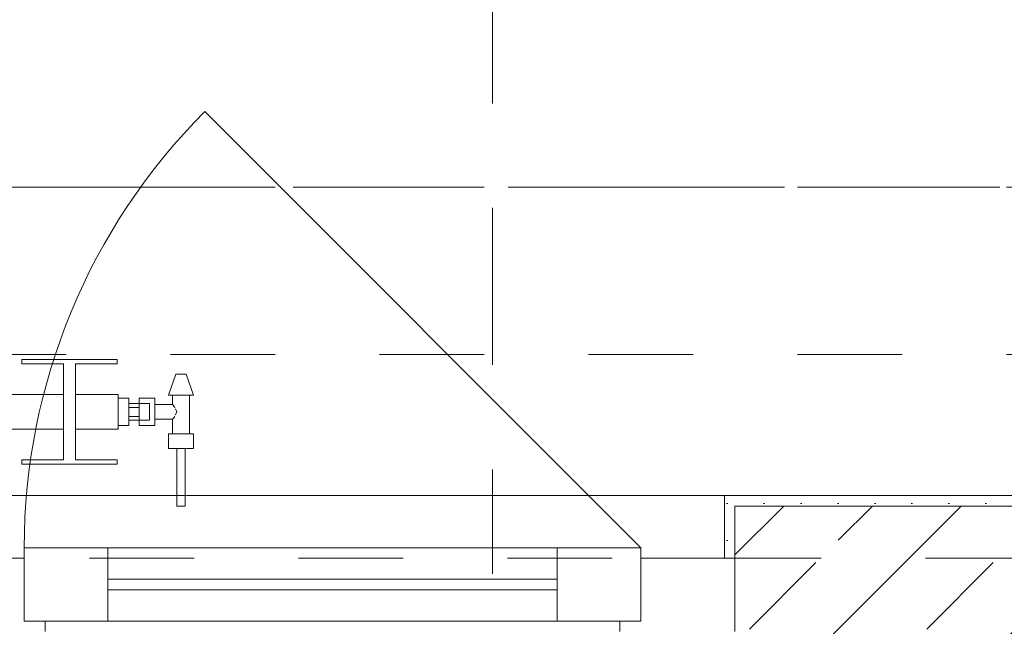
# Model space of a CAD drawing. Header units: metres. Extents: x -4 to 100, y -11 to 17.
# Tile 139 of 256: x 10.036 to 10.978, y 0.13 to 0.71. Entities that reach past the tile are written whole.
import ezdxf

# ---------------------------------------------------------------- set-up
doc = ezdxf.new("R2010")
doc.units = ezdxf.units.M
doc.header["$MEASUREMENT"] = 0
for name, pattern in [('Achse', [0.2, 0.1, -0.05, 0, -0.05]), ('Schnittlinie', [0.3, 0.15, -0.075, 0, -0.075]), ('Strichlinie doppelt', [0.546806, 0.264583, -0.105833, 0.070556, -0.105833]), ('Strichlinie eng', [0.115, 0.075, -0.04]), ('Untersicht', [0.1, 0.075, -0.025]), ('Wipeout_Contour', [1, 0, -1])]:
    doc.linetypes.add(name, pattern=pattern)
for name, color, linetype in [('152 - Bemaßung_ Beschriftung.Ausbau', 7, 'Continuous'), ('201a - Marker.Schnitt - optisch Grundriss', 7, 'Continuous'), ('451 - Universal.Achsen Raster', 7, 'Continuous'), ('604 - Struktur.Wand Aussen', 7, 'Continuous'), ('608 - Struktur.Träger', 7, 'Continuous'), ('650 - Abdeckung.Fußboden Aufbau', 7, 'Continuous'), ('801 - HKLSE.Heizung_ Klima_ Lüftung', 7, 'Continuous'), ('Neubau_653 - Abdeckung.TB Verkofferung', 7, 'Continuous')]:
    doc.layers.add(name, color=color, linetype=linetype)
doc.styles.add('ERSTELLTER_STIL_2', font='txt')
doc.dimstyles.new('ERSTELLTER_STIL__5', dxfattribs={"dimtxt": 0.1, "dimasz": 0.0532, "dimexe": 0.18, "dimexo": 0.0625, "dimgap": 0, "dimtad": 1, "dimtih": 1, "dimtoh": 1, "dimzin": 0, "dimdsep": 46, "dimtxsty": 'ERSTELLTER_STIL_2', "dimblk": 'ARROWHEAD_2', "dimblk1": 'ARROWHEAD_2', "dimblk2": 'ARROWHEAD_2', "dimcen": 0.09, "dimse1": 1, "dimse2": 1, "dimclrd": 7, "dimclre": 7, "dimclrt": 7, "dimazin": 0, "dimtfac": 1, "dimtdec": 4, "dimtmove": 0, "dimatfit": 3, "dimfxl": 1, "dimtolj": 1, "dimtzin": 0, "dimarcsym": 0})
pattern_1 = [(45, (0, 0), (-0.01767767, 0.01767767), [0, -0.025])]

# ---------------------------------------------------------------- blocks, each defined once
blk = doc.blocks.new('*D482')
at = {"layer": '152 - Bemaßung_ Beschriftung.Ausbau', "color": 7, "linetype": 'Continuous', "lineweight": 5}
for p, q in [((7.65499, -4.6125), (7.65499, -4.5075)), ((7.80499, -4.6125), (7.80499, -4.5075)), ((7.6752, -4.525), (7.63478, -4.595)), ((7.8252, -4.525), (7.78478, -4.595)), ((4.19499, -4.56), (7.65499, -4.56)), ((7.65499, -4.56), (7.80499, -4.56)), ((7.80499, -4.56), (11.24499, -4.56))]:
    blk.add_line(p, q, dxfattribs=at)
blk = doc.blocks.new('ARROWHEAD_2')
at = {"color": 0, "linetype": 'Continuous', "lineweight": 0}
for p, q in [((-0.378, -0.655), (0.378, 0.655)), ((0, 0), (-1, 0))]:
    blk.add_line(p, q, dxfattribs=at)
blk = doc.blocks.new('*D483')
at = {"layer": '152 - Bemaßung_ Beschriftung.Ausbau', "color": 7, "linetype": 'Continuous', "lineweight": 5}
for p, q in [((7.8252, -4.525), (7.78478, -4.595)), ((11.2652, -4.525), (11.22478, -4.595)), ((7.80499, -4.56), (11.24499, -4.56))]:
    blk.add_line(p, q, dxfattribs=at)
at = {"layer": '152 - Bemaßung_ Beschriftung.Ausbau', "color": 7, "lineweight": 5, "char_height": 0.1, "attachment_point": 7, "style": 'ERSTELLTER_STIL_2'}
for s, insert in [('\\A1;{\\pql;\\fArial|b0|i0|c0|p38;3,44}', (9.31607, -4.54)), ('\\A1;{\\pql;\\fArial|b0|i0|c0|p38;15}', (11.07299, -4.54))]:
    blk.add_mtext(s, dxfattribs=dict(at, insert=insert))
blk = doc.blocks.new('*D484')
at = {"layer": '152 - Bemaßung_ Beschriftung.Ausbau', "color": 7, "linetype": 'Continuous', "lineweight": 5}
for p, q in [((11.24499, -4.6125), (11.24499, -4.5075)), ((11.2652, -4.525), (11.22478, -4.595)), ((11.4152, -4.525), (11.37478, -4.595)), ((7.80499, -4.56), (11.24499, -4.56)), ((11.24499, -4.56), (11.39499, -4.56))]:
    blk.add_line(p, q, dxfattribs=at)
blk = doc.blocks.new('*D526')
at = {"layer": '152 - Bemaßung_ Beschriftung.Ausbau', "color": 7, "linetype": 'Continuous', "lineweight": 5}
for p, q in [((7.87999, -5.1125), (7.87999, -5.0075)), ((11.17999, -5.1125), (11.17999, -5.0075)), ((7.9002, -5.025), (7.85978, -5.095)), ((11.2002, -5.025), (11.15978, -5.095)), ((7.57999, -5.06), (7.87999, -5.06)), ((7.87999, -5.06), (11.17999, -5.06)), ((11.17999, -5.06), (11.47999, -5.06))]:
    blk.add_line(p, q, dxfattribs=at)
at = {"layer": '152 - Bemaßung_ Beschriftung.Ausbau', "color": 7, "lineweight": 5, "insert": (9.39696, -5.04), "char_height": 0.1, "attachment_point": 7, "style": 'ERSTELLTER_STIL_2'}
blk.add_mtext('\\A1;{\\pql;\\fArial|b0|i0|c0|p38;3,30}', dxfattribs=at)

msp = doc.modelspace()

# ---------------------------------------------------------------- hatches: boundary and pattern name
at = {"layer": '604 - Struktur.Wand Aussen', "linetype": 'Continuous', "lineweight": 0, "true_color": 0x000000}
h = msp.add_hatch(dxfattribs=at)
h.set_pattern_fill('Gips_0001', color=18, style=0, pattern_type=2)
h.set_pattern_definition(pattern_1)
h.paths.add_polyline_path([(10.72, 0.255), (10.71, 0.255), (10.71, 0.195), (10.72, 0.195)])
h = msp.add_hatch(dxfattribs=at)
h.set_pattern_fill('Gips_0001', color=18, style=0, pattern_type=2)
h.set_pattern_definition(pattern_1)
h.paths.add_polyline_path([(11.16999, 0.255), (10.72, 0.255), (10.72, 0.245), (11.16999, 0.245)])
h = msp.add_hatch(dxfattribs=at)
h.set_pattern_fill('Beton__Stahlbeton_0001', color=18, style=0, pattern_type=2)
h.set_pattern_definition([(45, (0, 0), (-0.0848528, 0.0848528), []), (45, (-0.04243, 0.04243), (-0.0848528, 0.0848528), [0.09, -0.03])])
h.paths.add_polyline_path([(10.72, 0.125), (10.66, 0.125), (10.66, 0.005), (11.98, 0.005), (11.98, 0.125), (11.92, 0.125), (11.92, 0.195), (11.92, 0.245), (10.72, 0.245), (10.72, 0.195)])

# ---------------------------------------------------------------- linework, layer by layer
at = {"layer": '201a - Marker.Schnitt - optisch Grundriss', "color": 7, "linetype": 'Schnittlinie', "lineweight": 13}
msp.add_line((10.48801, 14.48), (10.48801, -0.78), dxfattribs=at)
at = {"layer": '451 - Universal.Achsen Raster', "color": 160, "linetype": 'Strichlinie doppelt', "lineweight": 9, "true_color": 0x3232ff}
msp.add_line((64.93503, 0.54998), (-3.175, 0.54998), dxfattribs=at)
at = {"layer": '604 - Struktur.Wand Aussen', "color": 7, "linetype": 'Continuous', "lineweight": 9}
msp.add_line((10.63, 0.205), (10.21281, 0.62219), dxfattribs=at)
at = {"layer": '604 - Struktur.Wand Aussen', "color": 7, "linetype": 'Continuous', "lineweight": 5}
for p, q in [((10.71, 0.245), (10.71, 0.255)), ((10.72, 0.255), (10.71, 0.255)), ((10.71, 0.245), (10.71, 0.255)), ((10.71, 0.195), (10.71, 0.245)), ((10.71, 0.195), (10.71, 0.245)), ((10.72, 0.195), (10.71, 0.195)), ((10.72, 0.195), (10.71, 0.195)), ((10.72, 0.195), (10.71, 0.195))]:
    msp.add_line(p, q, dxfattribs=at)
at = {"layer": '604 - Struktur.Wand Aussen', "color": 7, "linetype": 'Continuous', "lineweight": 13}
for p, q in [((11.92, 0.245), (10.72, 0.245)), ((10.72, 0.245), (10.72, 0.195)), ((10.04, 0.135), (10.04, 0.205)), ((10.04, 0.205), (10.12, 0.205)), ((10.12, 0.205), (10.55, 0.205)), ((10.12, 0.205), (10.12, 0.135)), ((10.55, 0.135), (10.55, 0.205)), ((10.55, 0.205), (10.63, 0.205)), ((10.63, 0.205), (10.63, 0.135)), ((10.02, 0.195), (10.04, 0.195)), ((10.04, 0.195), (10.04, 0.135)), ((10.63, 0.135), (10.63, 0.195)), ((10.63, 0.195), (10.72, 0.195)), ((10.72, 0.125), (10.72, 0.195)), ((10.72, 0.125), (10.72, 0.195)), ((10.72, 0.125), (10.72, 0.195)), ((10.12, 0.175), (10.55, 0.175)), ((10.55, 0.165), (10.12, 0.165)), ((10.04, 0.135), (10.06, 0.135)), ((10.12, 0.135), (10.04, 0.135)), ((10.06, 0.135), (10.06, 0.125)), ((10.55, 0.135), (10.12, 0.135)), ((10.63, 0.135), (10.55, 0.135)), ((10.61, 0.125), (10.61, 0.135)), ((10.61, 0.135), (10.63, 0.135))]:
    msp.add_line(p, q, dxfattribs=at)
at = {"layer": '604 - Struktur.Wand Aussen', "color": 7, "linetype": 'Continuous', "lineweight": 5, "flags": 128}
msp.add_lwpolyline([(11.16999, 0.255), (10.72, 0.255)], dxfattribs=at)
at = {"layer": '604 - Struktur.Wand Aussen', "color": 7, "linetype": 'Continuous', "lineweight": 9}
msp.add_point((10.71, 0.255), dxfattribs=at)
at = {"layer": '608 - Struktur.Träger', "color": 7, "linetype": 'Achse', "lineweight": 9}
msp.add_line((0.37999, 0.54998), (61.87999, 0.54998), dxfattribs=at)
at = {"layer": '608 - Struktur.Träger', "color": 7, "linetype": 'Untersicht', "lineweight": 13}
msp.add_line((0.37999, 0.38998), (61.87999, 0.38998), dxfattribs=at)
at = {"layer": '650 - Abdeckung.Fußboden Aufbau', "color": 7, "linetype": 'Continuous', "lineweight": 13, "flags": 128}
msp.add_lwpolyline([(7.80499, 0.70998), (7.88999, 0.70998), (7.88999, 0.255), (11.16999, 0.255), (11.16999, 0.70998), (11.24499, 0.70998), (11.24499, 5.18998), (11.16999, 5.18998), (11.16999, 5.87248), (10.06999, 5.87248)], dxfattribs=at)
at = {"layer": 'Neubau_653 - Abdeckung.TB Verkofferung', "color": 1, "linetype": 'Untersicht', "lineweight": 9}
msp.add_line((0.70249, 0.19498), (29.32999, 0.19498), dxfattribs=at)

# ---------------------------------------------------------------- next in the draw order: wipeouts: each hides what was drawn before it
at = {"color": 254, "linetype": 'Wipeout_Contour', "lineweight": 0, "ltscale": 2305.024682}
msp.add_wipeout([(8.72999, 0.31833), (8.77082, 0.31833), (8.77082, 0.28917), (8.73116, 0.28917), (8.73116, 0.285), (8.82216, 0.285), (8.82216, 0.28917), (8.78249, 0.28917), (8.78249, 0.31833), (8.86416, 0.31833), (8.86416, 0.28917), (8.82449, 0.28917), (8.82449, 0.285), (8.91549, 0.285), (8.91549, 0.28917), (8.87582, 0.28917), (8.87582, 0.31833), (8.95749, 0.31833), (8.95749, 0.28917), (8.91782, 0.28917), (8.91782, 0.285), (9.00882, 0.285), (9.00882, 0.28917), (8.96916, 0.28917), (8.96916, 0.31833), (9.05082, 0.31833), (9.05082, 0.28917), (9.01116, 0.28917), (9.01116, 0.285), (9.10216, 0.285), (9.10216, 0.28917), (9.06249, 0.28917), (9.06249, 0.31833), (9.14416, 0.31833), (9.14416, 0.28917), (9.10449, 0.28917), (9.10449, 0.285), (9.19549, 0.285), (9.19549, 0.28917), (9.15582, 0.28917), (9.15582, 0.31833), (9.23749, 0.31833), (9.23749, 0.28917), (9.19782, 0.28917), (9.19782, 0.285), (9.28882, 0.285), (9.28882, 0.28917), (9.24916, 0.28917), (9.24916, 0.31833), (9.33082, 0.31833), (9.33082, 0.28917), (9.29116, 0.28917), (9.29116, 0.285), (9.38216, 0.285), (9.38216, 0.28917), (9.34249, 0.28917), (9.34249, 0.31833), (9.42416, 0.31833), (9.42416, 0.28917), (9.38449, 0.28917), (9.38449, 0.285), (9.47549, 0.285), (9.47549, 0.28917), (9.43582, 0.28917), (9.43582, 0.31833), (9.51749, 0.31833), (9.51749, 0.28917), (9.47782, 0.28917), (9.47782, 0.285), (9.56882, 0.285), (9.56882, 0.28917), (9.52916, 0.28917), (9.52916, 0.31833), (9.61082, 0.31833), (9.61082, 0.28917), (9.57116, 0.28917), (9.57116, 0.285), (9.66216, 0.285), (9.66216, 0.28917), (9.62249, 0.28917), (9.62249, 0.31833), (9.70416, 0.31833), (9.70416, 0.28917), (9.66449, 0.28917), (9.66449, 0.285), (9.75549, 0.285), (9.75549, 0.28917), (9.71582, 0.28917), (9.71582, 0.31833), (9.79749, 0.31833), (9.79749, 0.28917), (9.75782, 0.28917), (9.75782, 0.285), (9.84882, 0.285), (9.84882, 0.28917), (9.80916, 0.28917), (9.80916, 0.31833), (9.89082, 0.31833), (9.89082, 0.28917), (9.85116, 0.28917), (9.85116, 0.285), (9.94216, 0.285), (9.94216, 0.28917), (9.90249, 0.28917), (9.90249, 0.31833), (9.98416, 0.31833), (9.98416, 0.28917), (9.94449, 0.28917), (9.94449, 0.285), (10.03549, 0.285), (10.03549, 0.28917), (9.99582, 0.28917), (9.99582, 0.31833), (10.07749, 0.31833), (10.07749, 0.28917), (10.03782, 0.28917), (10.03782, 0.285), (10.12882, 0.285), (10.12882, 0.28917), (10.08916, 0.28917), (10.08916, 0.31833), (10.12999, 0.31833), (10.12999, 0.35167), (10.08916, 0.35167), (10.08916, 0.38083), (10.12882, 0.38083), (10.12882, 0.385), (10.03782, 0.385), (10.03782, 0.38083), (10.07749, 0.38083), (10.07749, 0.35167), (9.99582, 0.35167), (9.99582, 0.38083), (10.03549, 0.38083), (10.03549, 0.385), (9.94449, 0.385), (9.94449, 0.38083), (9.98416, 0.38083), (9.98416, 0.35167), (9.90249, 0.35167), (9.90249, 0.38083), (9.94216, 0.38083), (9.94216, 0.385), (9.85116, 0.385), (9.85116, 0.38083), (9.89082, 0.38083), (9.89082, 0.35167), (9.80916, 0.35167), (9.80916, 0.38083), (9.84882, 0.38083), (9.84882, 0.385), (9.75782, 0.385), (9.75782, 0.38083), (9.79749, 0.38083), (9.79749, 0.35167), (9.71582, 0.35167), (9.71582, 0.38083), (9.75549, 0.38083), (9.75549, 0.385), (9.66449, 0.385), (9.66449, 0.38083), (9.70416, 0.38083), (9.70416, 0.35167), (9.62249, 0.35167), (9.62249, 0.38083), (9.66216, 0.38083), (9.66216, 0.385), (9.57116, 0.385), (9.57116, 0.38083), (9.61082, 0.38083), (9.61082, 0.35167), (9.52916, 0.35167), (9.52916, 0.38083), (9.56882, 0.38083), (9.56882, 0.385), (9.47782, 0.385), (9.47782, 0.38083), (9.51749, 0.38083), (9.51749, 0.35167), (9.43582, 0.35167), (9.43582, 0.38083), (9.47549, 0.38083), (9.47549, 0.385), (9.38449, 0.385), (9.38449, 0.38083), (9.42416, 0.38083), (9.42416, 0.35167), (9.34249, 0.35167), (9.34249, 0.38083), (9.38216, 0.38083), (9.38216, 0.385), (9.29116, 0.385), (9.29116, 0.38083), (9.33082, 0.38083), (9.33082, 0.35167), (9.24916, 0.35167), (9.24916, 0.38083), (9.28882, 0.38083), (9.28882, 0.385), (9.19782, 0.385), (9.19782, 0.38083), (9.23749, 0.38083), (9.23749, 0.35167), (9.15582, 0.35167), (9.15582, 0.38083), (9.19549, 0.38083), (9.19549, 0.385), (9.10449, 0.385), (9.10449, 0.38083), (9.14416, 0.38083), (9.14416, 0.35167), (9.06249, 0.35167), (9.06249, 0.38083), (9.10216, 0.38083), (9.10216, 0.385), (9.01116, 0.385), (9.01116, 0.38083), (9.05082, 0.38083), (9.05082, 0.35167), (8.96916, 0.35167), (8.96916, 0.38083), (9.00882, 0.38083), (9.00882, 0.385), (8.91782, 0.385), (8.91782, 0.38083), (8.95749, 0.38083), (8.95749, 0.35167), (8.87582, 0.35167), (8.87582, 0.38083), (8.91549, 0.38083), (8.91549, 0.385), (8.82449, 0.385), (8.82449, 0.38083), (8.86416, 0.38083), (8.86416, 0.35167), (8.78249, 0.35167), (8.78249, 0.38083), (8.82216, 0.38083), (8.82216, 0.385), (8.73116, 0.385), (8.73116, 0.38083), (8.77082, 0.38083), (8.77082, 0.35167), (8.72999, 0.35167)], dxfattribs=at).dxf.layer = '801 - HKLSE.Heizung_ Klima_ Lüftung'

# ---------------------------------------------------------------- next in the draw order: linework, layer by layer
at = {"layer": '801 - HKLSE.Heizung_ Klima_ Lüftung', "color": 7, "linetype": 'Continuous', "lineweight": 5}
for p, q in [((10.03782, 0.385), (10.12882, 0.385)), ((10.03782, 0.38083), (10.03782, 0.385)), ((10.03782, 0.385), (10.12882, 0.385)), ((10.03782, 0.38083), (10.03782, 0.385)), ((10.07749, 0.38083), (10.03782, 0.38083)), ((10.07749, 0.28917), (10.07749, 0.38083)), ((10.12882, 0.38083), (10.08916, 0.38083)), ((10.08916, 0.38083), (10.08916, 0.28917)), ((10.12882, 0.385), (10.12882, 0.38083)), ((9.99582, 0.35167), (10.07749, 0.35167)), ((9.99582, 0.31833), (10.07749, 0.31833)), ((10.03782, 0.285), (10.03782, 0.28917)), ((10.03782, 0.285), (10.03782, 0.28917)), ((10.03782, 0.28917), (10.07749, 0.28917))]:
    msp.add_line(p, q, dxfattribs=at)

# ---------------------------------------------------------------- next in the draw order: wipeouts: each hides what was drawn before it
at = {"color": 254, "linetype": 'Wipeout_Contour', "lineweight": 0, "ltscale": 323.549381}
msp.add_wipeout([(10.12999, 0.34799), (10.12999, 0.32201), (10.13999, 0.32201), (10.13999, 0.327), (10.14999, 0.327), (10.14999, 0.322), (10.16499, 0.322), (10.16499, 0.328), (10.18199, 0.328), (10.18199, 0.314), (10.17799, 0.314), (10.17799, 0.3), (10.18599, 0.3), (10.18599, 0.245), (10.19399, 0.245), (10.19399, 0.3), (10.20199, 0.3), (10.20199, 0.314), (10.19799, 0.314), (10.19799, 0.351), (10.20199, 0.351), (10.19499, 0.371), (10.18499, 0.371), (10.17799, 0.351), (10.18199, 0.351), (10.18199, 0.342), (10.16499, 0.342), (10.16499, 0.348), (10.14999, 0.348), (10.14999, 0.343), (10.13999, 0.343), (10.13999, 0.34799)], dxfattribs=at).dxf.layer = '801 - HKLSE.Heizung_ Klima_ Lüftung'

# ---------------------------------------------------------------- next in the draw order: linework, layer by layer
at = {"layer": '604 - Struktur.Wand Aussen', "color": 7, "linetype": 'Continuous', "lineweight": 9}
msp.add_line((8.33, 0.255), (10.71, 0.255), dxfattribs=at)
at = {"layer": '604 - Struktur.Wand Aussen', "color": 7, "linetype": 'Strichlinie eng', "lineweight": 9}
msp.add_line((8.33, 0.255), (10.71, 0.255), dxfattribs=at)
at = {"layer": '604 - Struktur.Wand Aussen', "color": 7, "linetype": 'Continuous', "lineweight": 9}
msp.add_arc((10.63, 0.205), 0.59, 135, 180, dxfattribs=at)
at = {"layer": '801 - HKLSE.Heizung_ Klima_ Lüftung', "color": 7, "linetype": 'Continuous', "lineweight": 5}
for p, q in [((10.17799, 0.351), (10.18499, 0.371)), ((10.18499, 0.371), (10.18645, 0.371)), ((10.18645, 0.371), (10.18999, 0.371)), ((10.18999, 0.371), (10.19352, 0.371)), ((10.19352, 0.371), (10.19499, 0.371)), ((10.20199, 0.351), (10.19499, 0.371)), ((10.08916, 0.35167), (10.12999, 0.35167)), ((10.12999, 0.34679), (10.12999, 0.35167)), ((10.17799, 0.351), (10.1815, 0.351)), ((10.1815, 0.351), (10.18999, 0.351)), ((10.18199, 0.342), (10.18199, 0.351)), ((10.18999, 0.351), (10.19847, 0.351)), ((10.19799, 0.314), (10.19799, 0.351)), ((10.19847, 0.351), (10.20199, 0.351)), ((10.12999, 0.34799), (10.13999, 0.34799)), ((10.12999, 0.34799), (10.13999, 0.34799)), ((10.12999, 0.34799), (10.13999, 0.34799)), ((10.12999, 0.34799), (10.13999, 0.34799)), ((10.12999, 0.335), (10.12999, 0.34679)), ((10.13999, 0.335), (10.13999, 0.34799)), ((10.14999, 0.343), (10.13999, 0.343)), ((10.13999, 0.33933), (10.14999, 0.33933)), ((10.14999, 0.3415), (10.14999, 0.348)), ((10.14999, 0.348), (10.14999, 0.343)), ((10.16499, 0.348), (10.14999, 0.348)), ((10.14999, 0.34066), (10.14999, 0.343)), ((10.14999, 0.343), (10.15999, 0.343)), ((10.14999, 0.34066), (10.14999, 0.343)), ((10.14999, 0.33933), (10.14999, 0.3415)), ((10.14999, 0.335), (10.14999, 0.34066)), ((10.14999, 0.33933), (10.14999, 0.34066)), ((10.14999, 0.335), (10.14999, 0.33933)), ((10.15999, 0.34066), (10.15999, 0.343)), ((10.15999, 0.335), (10.15999, 0.34066)), ((10.16499, 0.3415), (10.16499, 0.348)), ((10.18199, 0.342), (10.16499, 0.342)), ((10.16499, 0.3285), (10.16499, 0.3415)), ((10.1837, 0.33995), (10.18199, 0.342)), ((10.18422, 0.33889), (10.1837, 0.33995)), ((10.12999, 0.32321), (10.12999, 0.335)), ((10.13999, 0.32201), (10.13999, 0.335)), ((10.13999, 0.33067), (10.14999, 0.33067)), ((10.14999, 0.33067), (10.14999, 0.335)), ((10.14999, 0.32934), (10.14999, 0.335)), ((10.14999, 0.3285), (10.14999, 0.33067)), ((10.14999, 0.32934), (10.14999, 0.33067)), ((10.15999, 0.32934), (10.15999, 0.335)), ((10.18199, 0.328), (10.1837, 0.33005)), ((10.1837, 0.33005), (10.18422, 0.33111)), ((10.18612, 0.335), (10.18473, 0.33785)), ((10.18473, 0.33215), (10.18612, 0.335)), ((10.12999, 0.31833), (10.12999, 0.32321)), ((10.12999, 0.32201), (10.13999, 0.32201)), ((10.14999, 0.327), (10.13999, 0.327)), ((10.14999, 0.327), (10.14999, 0.32934)), ((10.14999, 0.327), (10.14999, 0.32934)), ((10.14999, 0.322), (10.14999, 0.3285)), ((10.14999, 0.327), (10.15999, 0.327)), ((10.14999, 0.327), (10.14999, 0.322)), ((10.16499, 0.322), (10.14999, 0.322)), ((10.15999, 0.327), (10.15999, 0.32934)), ((10.16499, 0.322), (10.16499, 0.3285)), ((10.18199, 0.328), (10.16499, 0.328)), ((10.18199, 0.314), (10.18199, 0.328)), ((10.08916, 0.31833), (10.12999, 0.31833)), ((10.17799, 0.314), (10.18399, 0.314)), ((10.17799, 0.3), (10.17799, 0.314)), ((10.18399, 0.314), (10.19599, 0.314)), ((10.19599, 0.314), (10.20199, 0.314)), ((10.20199, 0.3), (10.20199, 0.314)), ((10.17799, 0.3), (10.18399, 0.3)), ((10.18399, 0.3), (10.19599, 0.3)), ((10.18599, 0.245), (10.18599, 0.3)), ((10.18599, 0.3), (10.18716, 0.3)), ((10.18716, 0.3), (10.18999, 0.3)), ((10.18999, 0.3), (10.19282, 0.3)), ((10.19282, 0.3), (10.19399, 0.3)), ((10.19399, 0.245), (10.19399, 0.3)), ((10.19599, 0.3), (10.20199, 0.3)), ((10.12882, 0.285), (10.03782, 0.285)), ((10.08916, 0.28917), (10.12882, 0.28917)), ((10.12882, 0.28917), (10.12882, 0.285)), ((10.18599, 0.245), (10.18716, 0.245)), ((10.18716, 0.245), (10.18999, 0.245)), ((10.18999, 0.245), (10.19282, 0.245)), ((10.19282, 0.245), (10.19399, 0.245))]:
    msp.add_line(p, q, dxfattribs=at)

# ---------------------------------------------------------------- next in the draw order: dimensions: what is measured, and where the dimension line sits
at = {"layer": '152 - Bemaßung_ Beschriftung.Ausbau', "color": 7, "linetype": 'Continuous', "lineweight": 5}
for base, p1, p2, picture, middle in [((7.80499, -4.56), (7.65499, 2.94999), (7.80499, 2.94999), '*D482', (7.55922, -4.49)), ((11.24499, -4.56), (7.80499, 2.94999), (11.24499, 2.94999), '*D483', (9.44596, -4.49)), ((11.39499, -4.56), (11.24499, 2.94999), (11.39499, 2.94999), '*D484', (11.14922, -4.49)), ((11.17999, -5.06), (7.87999, 0.69998), (11.17999, 0.69998), '*D526', (9.52684, -4.99))]:
    dim = msp.add_linear_dim(base=base, p1=p1, p2=p2, angle=0, dimstyle='ERSTELLTER_STIL__5', dxfattribs=at)
    dim.commit()
    dim.dimension.update_dxf_attribs({"geometry": picture, "text_midpoint": middle, "dimtype": 160})

doc.saveas('drawing.dxf')
